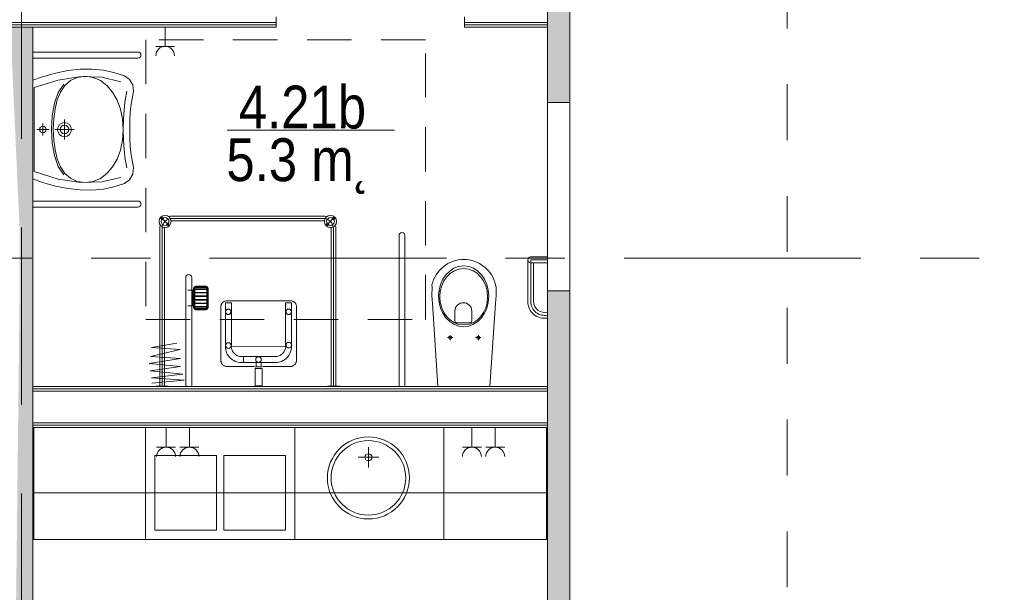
# Model space of a CAD drawing. Header units: centimetres. Extents: x -2424 to 1783, y 5 to 2907.
# Tile 94 of 99: x 2 to 530, y 2149 to 2456. Entities that reach past the tile are written whole.
import ezdxf

# ---------------------------------------------------------------- set-up
doc = ezdxf.new("R2010")
doc.units = ezdxf.units.CM
for name, pattern in [('Dash', [60, 30, -30]), ('Długa kreska', [142.875, 95.25, -47.625]), ('Oś', [222.25, 127, -31.75, 31.75, -31.75]), ('Ponad', [39.688, 23.813, -15.875])]:
    doc.linetypes.add(name, pattern=pattern)
for name, color, linetype, lineweight in [('A-AREA-IDEN', 2, 'Continuous', 13), ('A-DETL', 90, 'Continuous', 9), ('A-FLOR-OVHD', 1, 'Ponad', 9), ('A-WALL', 113, 'Continuous', 13), ('A-WALL-FNSH', 113, 'Continuous', 13), ('E-ELEC-EQPM', 71, 'Continuous', 9), ('I-FURN', 30, 'Continuous', 9), ('P-SANR-FIXT', 6, 'Continuous', 9), ('S-GRID', 1, 'Continuous', 13)]:
    doc.layers.add(name, color=color, linetype=linetype, lineweight=lineweight)
doc.layers.add('A-WALL-PATT', color=111, linetype='Continuous', lineweight=13, plot=False)
doc.styles.add('Arial_11', font='arial.ttf', dxfattribs={"width": 0.85, "height": 23})

msp = doc.modelspace()

# ---------------------------------------------------------------- linework, layer by layer
at = {"layer": 'A-AREA-IDEN', "color": 251, "lineweight": 9}
msp.add_line((203.37, 2397.04), (113.62, 2397.04), dxfattribs=at)
at = {"layer": 'A-DETL', "color": 251, "linetype": 'Długa kreska', "lineweight": 9}
msp.add_line((3.38, 1678), (3.38, 2853.33), dxfattribs=at)
at = {"layer": 'A-DETL', "color": 251, "linetype": 'Dash', "lineweight": 9}
msp.add_open_spline([(413.88, 1671.63), (413.88, 2096.66), (413.88, 2119.33), (413.88, 2190.85), (413.88, 2616.83)], degree=3, knots=[0, 0, 0, 0, 5.678351, 11.366988, 11.366988, 11.366988, 11.366988], dxfattribs=at)
at = {"layer": 'A-FLOR-OVHD', "color": 251, "lineweight": 9}
for p, q in [((69.95, 2445.45), (69.95, 2295.45)), ((219.95, 2445.45), (69.95, 2445.45)), ((219.95, 2295.45), (219.95, 2445.45)), ((69.95, 2295.45), (219.95, 2295.45))]:
    msp.add_line(p, q, dxfattribs=at)
at = {"layer": 'A-WALL', "color": 251, "lineweight": 9}
for p, q in [((297.38, 2411.83), (297.38, 2683.83)), ((285.38, 2454.83), (285.38, 2464.83)), ((139.88, 2454.83), (139.88, 2457.83)), ((240.88, 2457.83), (240.88, 2454.83)), ((139.88, 2454.83), (-56.62, 2454.83)), ((139.88, 2453.58), (-56.62, 2453.58)), ((9.38, 2259.33), (9.38, 2452.33)), ((285.38, 2454.83), (240.88, 2454.83)), ((285.38, 2453.58), (240.88, 2453.58)), ((285.38, 2452.33), (285.38, 2454.83)), ((285.38, 2452.33), (285.38, 2411.83)), ((285.38, 2411.83), (285.38, 2310.83)), ((297.38, 2411.83), (285.38, 2411.83)), ((297.38, 2310.83), (297.38, 2411.83)), ((285.38, 2310.83), (297.38, 2310.83)), ((285.38, 2310.83), (285.38, 2259.33)), ((297.38, 1971.83), (297.38, 2310.83)), ((9.38, 2259.33), (9.38, 2256.83)), ((285.38, 2258.08), (9.38, 2258.08)), ((285.38, 2256.83), (9.38, 2256.83)), ((9.38, 2256.83), (9.38, 2239.83)), ((285.38, 2256.83), (285.38, 2259.33)), ((285.38, 2239.83), (285.38, 2256.83)), ((9.38, 2239.83), (9.38, 2237.33)), ((285.38, 2239.83), (9.38, 2239.83)), ((285.38, 2237.33), (285.38, 2239.83)), ((285.38, 2238.58), (9.38, 2238.58)), ((9.38, 2043.33), (9.38, 2237.33)), ((285.38, 2237.33), (285.38, 1971.83))]:
    msp.add_line(p, q, dxfattribs=at)
at = {"layer": 'A-WALL-FNSH', "color": 251, "lineweight": 9}
for p, q in [((-56.62, 2452.33), (139.88, 2452.33)), ((139.88, 2452.33), (139.88, 2454.83)), ((240.88, 2454.83), (240.88, 2452.33)), ((240.88, 2452.33), (285.38, 2452.33)), ((285.38, 2259.33), (9.38, 2259.33)), ((9.38, 2237.33), (285.38, 2237.33))]:
    msp.add_line(p, q, dxfattribs=at)
at = {"layer": 'A-WALL-PATT', "color": 251, "linetype": 'Continuous', "lineweight": 9, "extrusion": (0, 0, -1)}
for points in [[(-285.38, 2411.83), (-297.38, 2683.83), (-285.38, 2683.83)], [(-297.38, 2683.83), (-285.38, 2411.83), (-297.38, 2411.83)], [(2.62, 2452.33), (-2.38, 2343.33), (-9.38, 2452.33)], [(-9.38, 2452.33), (-2.38, 2343.33), (-2.38, 2313.33)], [(-9.38, 2452.33), (-2.38, 2313.33), (-8.65, 1871.33)], [(-9.38, 2452.33), (-8.65, 1871.33), (-9.38, 1871.33)], [(-2.38, 2313.33), (2.62, 1871.33), (-8.65, 1871.33)], [(-285.38, 2237.33), (-297.38, 2310.83), (-285.38, 2310.83)], [(-297.38, 2310.83), (-285.38, 2237.33), (-285.38, 1971.83)], [(-297.38, 2310.83), (-285.38, 1971.83), (-297.38, 1971.83)]]:
    msp.add_solid(points, dxfattribs=at)
at = {"layer": 'E-ELEC-EQPM', "color": 251, "lineweight": 9}
for p, q in [((80.38, 2441.99), (80.38, 2452.33)), ((75.38, 2441.99), (85.38, 2441.99)), ((80.88, 2226.83), (80.88, 2237.33)), ((93.38, 2226.83), (93.38, 2237.33)), ((244.88, 2226.83), (244.88, 2237.33)), ((257.38, 2226.83), (257.38, 2237.33)), ((75.8, 2226.83), (85.96, 2226.83)), ((88.3, 2226.83), (98.46, 2226.83)), ((239.8, 2226.83), (249.96, 2226.83)), ((252.3, 2226.83), (262.46, 2226.83))]:
    msp.add_line(p, q, dxfattribs=at)
for centre, radius in [((80.38, 2436.99), 5), ((80.88, 2221.75), 5.08), ((93.38, 2221.75), 5.08), ((244.88, 2221.75), 5.08), ((257.38, 2221.75), 5.08)]:
    msp.add_arc(centre, radius, 0, 180, dxfattribs=at)
at = {"layer": 'I-FURN', "color": 251, "lineweight": 9}
for p, q in [((9.88, 2237.33), (9.88, 2177.33)), ((9.88, 2237.33), (9.88, 2202.33)), ((9.88, 2237.33), (9.88, 2177.33)), ((69.88, 2177.33), (69.88, 2237.33)), ((149.88, 2237.33), (149.88, 2177.33)), ((229.88, 2177.33), (229.88, 2237.33)), ((284.88, 2202.33), (284.88, 2237.33)), ((284.88, 2177.33), (284.88, 2237.33)), ((9.88, 2202.33), (284.88, 2202.33)), ((9.88, 2177.33), (69.88, 2177.33)), ((9.88, 2177.33), (284.88, 2177.33)), ((149.88, 2177.33), (229.88, 2177.33))]:
    msp.add_line(p, q, dxfattribs=at)
at = {"layer": 'P-SANR-FIXT', "color": 251, "lineweight": 9}
for p, q in [((65.78, 2438.93), (9.38, 2438.93)), ((65.78, 2435.73), (9.38, 2435.73)), ((28.27, 2429.01), (21.54, 2427.67)), ((34.76, 2429.72), (28.27, 2429.01)), ((41.02, 2429.8), (34.76, 2429.72)), ((47.06, 2429.24), (41.02, 2429.8)), ((52.89, 2428.05), (47.06, 2429.24)), ((14.58, 2425.71), (9.38, 2423.85)), ((23.02, 2423.91), (10.18, 2419.83)), ((21.54, 2427.67), (14.58, 2425.71)), ((35.12, 2425.78), (23.02, 2423.91)), ((29.6, 2423.63), (26.64, 2420.96)), ((33.21, 2425.31), (29.6, 2423.63)), ((37.51, 2425.91), (33.21, 2425.31)), ((46.36, 2425.46), (35.12, 2425.78)), ((41.79, 2425.31), (37.51, 2425.91)), ((45.7, 2423.61), (41.79, 2425.31)), ((49.18, 2420.94), (45.7, 2423.61)), ((56.66, 2423), (46.36, 2425.46)), ((58.5, 2426.21), (52.89, 2428.05)), ((61.34, 2424.25), (58.5, 2426.21)), ((62.96, 2421.32), (61.34, 2424.25)), ((10.18, 2419.83), (10.18, 2397.33)), ((23.09, 2417.21), (26.12, 2421.71)), ((26.64, 2420.96), (24.3, 2417.45)), ((52.17, 2417.41), (49.18, 2420.94)), ((63.39, 2417.72), (62.96, 2421.32)), ((21, 2411.47), (23.09, 2417.21)), ((22.55, 2413.22), (21.34, 2408.38)), ((24.3, 2417.45), (22.55, 2413.22)), ((54.6, 2413.16), (52.17, 2417.41)), ((56.41, 2408.31), (54.6, 2413.16)), ((59.01, 2413.26), (58.45, 2408.18)), ((59.88, 2417.97), (59.01, 2413.26)), ((62.1, 2410.97), (62.66, 2413.79)), ((62.66, 2413.79), (63.39, 2417.72)), ((19.8, 2404.77), (21, 2411.47)), ((21.34, 2408.38), (20.64, 2403.06)), ((57.55, 2402.98), (56.41, 2408.31)), ((58.45, 2408.18), (58.12, 2402.84)), ((61.67, 2406.74), (62.1, 2410.97)), ((19.41, 2397.39), (19.8, 2404.77)), ((20.64, 2403.06), (20.41, 2397.39)), ((26.39, 2402.67), (26.39, 2391.98)), ((57.94, 2397.31), (57.55, 2402.98)), ((58.12, 2402.84), (57.9, 2397.34)), ((61.41, 2401.93), (61.67, 2406.74)), ((10.18, 2397.33), (10.18, 2374.82)), ((18.11, 2397.33), (11.6, 2397.33)), ((13.1, 2397.33), (13.24, 2398.01)), ((13.24, 2396.65), (13.1, 2397.33)), ((13.24, 2398.01), (13.62, 2398.56)), ((13.62, 2398.56), (14.17, 2398.94)), ((14.17, 2398.94), (14.85, 2399.08)), ((14.85, 2394.07), (14.85, 2400.58)), ((14.85, 2399.08), (15.53, 2398.94)), ((15.53, 2398.94), (16.09, 2398.56)), ((16.09, 2398.56), (16.46, 2398.01)), ((16.46, 2398.01), (16.6, 2397.33)), ((16.6, 2397.33), (16.46, 2396.65)), ((19.8, 2390.02), (19.41, 2397.39)), ((20.41, 2397.39), (20.64, 2391.72)), ((31.64, 2397.33), (21.14, 2397.33)), ((22.64, 2397.33), (22.93, 2398.78)), ((22.93, 2395.87), (22.64, 2397.33)), ((22.93, 2398.78), (23.74, 2399.98)), ((23.74, 2399.98), (24.93, 2400.78)), ((24.09, 2397.33), (24.27, 2398.22)), ((24.27, 2396.43), (24.09, 2397.33)), ((24.27, 2398.22), (24.76, 2398.95)), ((24.76, 2398.95), (25.5, 2399.44)), ((24.93, 2400.78), (26.39, 2401.08)), ((25.5, 2399.44), (26.39, 2399.63)), ((26.39, 2401.08), (27.85, 2400.78)), ((26.39, 2399.63), (27.28, 2399.44)), ((27.28, 2399.44), (28.02, 2398.95)), ((27.85, 2400.78), (29.04, 2399.98)), ((28.02, 2398.95), (28.51, 2398.22)), ((28.51, 2398.22), (28.69, 2397.33)), ((28.69, 2397.33), (28.51, 2396.43)), ((29.04, 2399.98), (29.85, 2398.78)), ((29.85, 2398.78), (30.14, 2397.33)), ((30.14, 2397.33), (29.85, 2395.87)), ((57.55, 2391.64), (57.94, 2397.31)), ((57.9, 2397.34), (58.12, 2391.84)), ((61.39, 2397.33), (61.41, 2401.93)), ((61.41, 2392.73), (61.39, 2397.33)), ((13.62, 2396.09), (13.24, 2396.65)), ((14.17, 2395.71), (13.62, 2396.09)), ((14.85, 2395.57), (14.17, 2395.71)), ((15.53, 2395.71), (14.85, 2395.57)), ((16.09, 2396.09), (15.53, 2395.71)), ((16.46, 2396.65), (16.09, 2396.09)), ((23.74, 2394.67), (22.93, 2395.87)), ((24.93, 2393.87), (23.74, 2394.67)), ((24.76, 2395.7), (24.27, 2396.43)), ((25.5, 2395.21), (24.76, 2395.7)), ((26.39, 2393.57), (24.93, 2393.87)), ((26.39, 2395.02), (25.5, 2395.21)), ((27.28, 2395.21), (26.39, 2395.02)), ((27.85, 2393.87), (26.39, 2393.57)), ((28.02, 2395.7), (27.28, 2395.21)), ((29.04, 2394.67), (27.85, 2393.87)), ((28.51, 2396.43), (28.02, 2395.7)), ((29.85, 2395.87), (29.04, 2394.67)), ((58.12, 2391.84), (58.45, 2386.5)), ((61.67, 2387.91), (61.41, 2392.73)), ((21, 2383.32), (19.8, 2390.02)), ((20.64, 2391.72), (21.34, 2386.41)), ((56.41, 2386.34), (57.55, 2391.64)), ((62.1, 2383.68), (61.67, 2387.91)), ((23.09, 2377.57), (21, 2383.32)), ((21.34, 2386.41), (22.55, 2381.57)), ((22.55, 2381.57), (24.3, 2377.33)), ((52.17, 2377.29), (54.6, 2381.51)), ((54.6, 2381.51), (56.41, 2386.34)), ((58.45, 2386.5), (59.01, 2381.42)), ((59.01, 2381.42), (59.88, 2376.71)), ((62.66, 2380.86), (62.1, 2383.68)), ((26.12, 2373.07), (23.09, 2377.57)), ((24.3, 2377.33), (26.64, 2373.82)), ((49.18, 2373.79), (52.17, 2377.29)), ((63.39, 2376.93), (62.66, 2380.86)), ((62.96, 2373.33), (63.39, 2376.93)), ((9.38, 2370.8), (14.58, 2368.94)), ((10.18, 2374.82), (23.02, 2370.74)), ((23.02, 2370.74), (35.12, 2368.87)), ((26.64, 2373.82), (29.6, 2371.16)), ((29.6, 2371.16), (33.21, 2369.47)), ((41.79, 2369.46), (45.7, 2371.14)), ((45.7, 2371.14), (49.18, 2373.79)), ((46.36, 2369.19), (56.66, 2371.65)), ((61.34, 2370.4), (62.96, 2373.33)), ((14.58, 2368.94), (21.54, 2366.98)), ((21.54, 2366.98), (28.27, 2365.64)), ((28.27, 2365.64), (34.76, 2364.93)), ((33.21, 2369.47), (37.51, 2368.88)), ((35.12, 2368.87), (46.36, 2369.19)), ((37.51, 2368.88), (41.79, 2369.46)), ((47.06, 2365.41), (52.89, 2366.6)), ((52.89, 2366.6), (58.5, 2368.44)), ((58.5, 2368.44), (61.34, 2370.4)), ((34.76, 2364.93), (41.02, 2364.85)), ((41.02, 2364.85), (47.06, 2365.41)), ((65.78, 2358.93), (9.38, 2358.93)), ((9.38, 2355.73), (65.78, 2355.73)), ((82.78, 2345.58), (77.9, 2350.45)), ((165.14, 2350.88), (84.23, 2350.88)), ((84.23, 2349.63), (165.14, 2349.63)), ((166.59, 2345.58), (171.46, 2350.45)), ((165.14, 2348.38), (84.23, 2348.38)), ((170.64, 2259.33), (170.64, 2344.33)), ((77.48, 2259.63), (77.48, 2344.13)), ((78.73, 2259.33), (78.73, 2344.13)), ((79.98, 2259.63), (79.98, 2344.13)), ((169.39, 2259.63), (169.39, 2344.13)), ((171.89, 2259.63), (171.89, 2344.13)), ((205.82, 2340.52), (205.82, 2259.33)), ((208.94, 2340.52), (208.94, 2259.33)), ((276.41, 2328.94), (285.38, 2328.94)), ((229.05, 2323.28), (227.45, 2321.71)), ((230.78, 2324.59), (229.05, 2323.28)), ((232.04, 2325.36), (230.78, 2324.59)), ((234.16, 2326.38), (232.04, 2325.36)), ((235.59, 2326.84), (234.16, 2326.38)), ((237.59, 2327.31), (235.59, 2326.84)), ((239.05, 2327.5), (237.59, 2327.31)), ((240.53, 2327.57), (239.05, 2327.5)), ((242.01, 2327.5), (240.53, 2327.57)), ((243.47, 2327.31), (242.01, 2327.5)), ((245.47, 2326.84), (243.47, 2327.31)), ((246.9, 2326.38), (245.47, 2326.84)), ((249.02, 2325.36), (246.9, 2326.38)), ((250.28, 2324.59), (249.02, 2325.36)), ((252.01, 2323.28), (250.28, 2324.59)), ((253.61, 2321.71), (252.01, 2323.28)), ((274.85, 2304.96), (274.85, 2327.38)), ((276.41, 2327.38), (285.38, 2327.38)), ((276.41, 2304.96), (276.41, 2327.38)), ((285.38, 2325.82), (276.41, 2325.82)), ((277.97, 2304.96), (277.97, 2325.82)), ((91.42, 2259.53), (91.42, 2317.93)), ((94.62, 2317.93), (94.62, 2259.53)), ((224.96, 2318.11), (224.34, 2316.79)), ((225.69, 2319.38), (224.96, 2318.11)), ((226.52, 2320.58), (225.69, 2319.38)), ((227.45, 2321.71), (226.52, 2320.58)), ((254.54, 2320.58), (253.61, 2321.71)), ((255.37, 2319.38), (254.54, 2320.58)), ((256.1, 2318.11), (255.37, 2319.38)), ((256.72, 2316.79), (256.1, 2318.11)), ((102.32, 2313.22), (96.72, 2313.22)), ((102.32, 2312.92), (96.72, 2312.92)), ((223.5, 2312.65), (223.45, 2308.21)), ((223.84, 2315.41), (223.46, 2314.01)), ((223.46, 2314.01), (223.5, 2312.65)), ((224.34, 2316.79), (223.84, 2315.41)), ((257.22, 2315.41), (256.72, 2316.79)), ((257.6, 2314.01), (257.22, 2315.41)), ((257.85, 2312.65), (257.6, 2314.01)), ((257.91, 2308.21), (257.85, 2312.65)), ((95.62, 2311.17), (92.62, 2311.17)), ((95.22, 2311.17), (95.22, 2302.67)), ((95.42, 2311.17), (95.42, 2302.67)), ((95.62, 2312.12), (95.62, 2301.72)), ((95.92, 2312.12), (95.92, 2301.72)), ((96.22, 2312.12), (96.22, 2301.72)), ((96.22, 2311.82), (102.82, 2311.82)), ((96.22, 2311.52), (102.82, 2311.52)), ((96.22, 2309.92), (102.82, 2309.92)), ((96.22, 2309.62), (102.82, 2309.62)), ((96.22, 2308.02), (102.82, 2308.02)), ((96.22, 2307.72), (102.82, 2307.72)), ((102.32, 2312.62), (96.72, 2312.62)), ((102.82, 2301.72), (102.82, 2312.12)), ((103.12, 2301.72), (103.12, 2312.12)), ((103.42, 2301.72), (103.42, 2312.12)), ((223.45, 2308.21), (223.81, 2303.89)), ((257.59, 2303.88), (257.91, 2308.21)), ((95.62, 2302.67), (92.62, 2302.67)), ((96.22, 2306.12), (102.82, 2306.12)), ((96.22, 2305.82), (102.82, 2305.82)), ((96.22, 2304.22), (102.82, 2304.22)), ((96.22, 2303.92), (102.82, 2303.92)), ((96.22, 2302.32), (102.82, 2302.32)), ((110.29, 2302.69), (110.33, 2302.97)), ((110.29, 2302.41), (110.29, 2302.69)), ((110.29, 2272.88), (110.29, 2302.41)), ((110.33, 2302.97), (110.41, 2303.24)), ((110.41, 2303.24), (110.51, 2303.5)), ((110.51, 2303.5), (110.63, 2303.75)), ((110.63, 2303.75), (110.78, 2304)), ((110.78, 2304), (110.96, 2304.23)), ((110.96, 2304.23), (111.15, 2304.44)), ((111.15, 2304.44), (111.36, 2304.64)), ((111.36, 2304.64), (111.59, 2304.81)), ((111.59, 2304.81), (111.83, 2304.97)), ((111.83, 2304.97), (112.08, 2305.1)), ((112.08, 2305.1), (112.34, 2305.2)), ((112.34, 2305.2), (112.62, 2305.28)), ((112.62, 2305.28), (112.9, 2305.33)), ((112.74, 2304.35), (112.66, 2280.92)), ((115.88, 2304.35), (112.74, 2304.35)), ((112.9, 2305.33), (147.85, 2305.33)), ((115.88, 2280.95), (115.88, 2304.35)), ((144.95, 2304.35), (148.1, 2304.35)), ((144.95, 2304.35), (144.95, 2280.76)), ((147.85, 2305.33), (148.13, 2305.33)), ((148.1, 2280.95), (148.1, 2304.35)), ((148.13, 2305.33), (148.41, 2305.29)), ((148.41, 2305.29), (148.68, 2305.21)), ((148.68, 2305.21), (148.95, 2305.11)), ((148.95, 2305.11), (149.2, 2304.98)), ((149.2, 2304.98), (149.44, 2304.83)), ((149.44, 2304.83), (149.67, 2304.66)), ((149.67, 2304.66), (149.88, 2304.47)), ((149.88, 2304.47), (150.08, 2304.26)), ((150.08, 2304.26), (150.25, 2304.03)), ((150.25, 2304.03), (150.41, 2303.79)), ((150.41, 2303.79), (150.54, 2303.53)), ((150.54, 2303.53), (150.64, 2303.27)), ((150.64, 2303.27), (150.72, 2302.99)), ((150.72, 2302.99), (150.77, 2302.71)), ((150.77, 2302.71), (150.77, 2273.18)), ((223.81, 2303.89), (226.63, 2259.33)), ((254.43, 2259.33), (257.59, 2303.88)), ((96.22, 2302.02), (102.82, 2302.02)), ((96.72, 2301.22), (102.32, 2301.22)), ((96.72, 2300.92), (102.32, 2300.92)), ((96.72, 2300.62), (102.32, 2300.62)), ((112.79, 2299.47), (112.8, 2299.62)), ((112.8, 2299.32), (112.79, 2299.47)), ((112.8, 2299.62), (112.82, 2299.77)), ((112.82, 2299.18), (112.8, 2299.32)), ((112.82, 2299.77), (112.85, 2299.91)), ((112.85, 2299.04), (112.82, 2299.18)), ((112.85, 2299.91), (112.9, 2300.04)), ((112.9, 2298.9), (112.85, 2299.04)), ((112.9, 2300.04), (112.96, 2300.17)), ((112.96, 2298.77), (112.9, 2298.9)), ((112.96, 2300.17), (113.04, 2300.29)), ((113.04, 2298.65), (112.96, 2298.77)), ((113.04, 2300.29), (113.12, 2300.4)), ((113.12, 2298.54), (113.04, 2298.65)), ((113.12, 2300.4), (113.22, 2300.51)), ((113.22, 2298.44), (113.12, 2298.54)), ((113.22, 2300.51), (113.32, 2300.6)), ((113.32, 2298.34), (113.22, 2298.44)), ((113.32, 2300.6), (113.43, 2300.68)), ((113.43, 2298.26), (113.32, 2298.34)), ((113.43, 2300.68), (113.56, 2300.76)), ((113.56, 2298.18), (113.43, 2298.26)), ((113.56, 2300.76), (113.68, 2300.82)), ((113.68, 2298.12), (113.56, 2298.18)), ((113.68, 2300.82), (113.82, 2300.87)), ((113.82, 2298.07), (113.68, 2298.12)), ((113.82, 2300.87), (113.96, 2300.91)), ((113.96, 2298.04), (113.82, 2298.07)), ((113.96, 2300.91), (114.1, 2300.93)), ((114.1, 2298.01), (113.96, 2298.04)), ((114.1, 2300.93), (114.25, 2300.94)), ((114.25, 2298.01), (114.1, 2298.01)), ((114.25, 2300.94), (114.4, 2300.93)), ((114.4, 2300.93), (114.55, 2300.91)), ((114.55, 2298.04), (114.4, 2298.01)), ((114.55, 2300.91), (114.69, 2300.87)), ((114.69, 2298.07), (114.55, 2298.04)), ((114.69, 2300.87), (114.82, 2300.82)), ((114.82, 2298.12), (114.69, 2298.07)), ((114.82, 2300.82), (114.95, 2300.76)), ((114.95, 2298.18), (114.82, 2298.12)), ((114.95, 2300.76), (115.07, 2300.68)), ((115.07, 2298.26), (114.95, 2298.18)), ((115.07, 2300.68), (115.18, 2300.6)), ((115.18, 2298.34), (115.07, 2298.26)), ((115.18, 2300.6), (115.29, 2300.51)), ((115.29, 2298.44), (115.18, 2298.34)), ((115.29, 2300.51), (115.38, 2300.4)), ((115.38, 2298.54), (115.29, 2298.44)), ((115.38, 2300.4), (115.47, 2300.29)), ((115.47, 2298.65), (115.38, 2298.54)), ((115.47, 2300.29), (115.54, 2300.17)), ((115.54, 2298.77), (115.47, 2298.65)), ((115.54, 2300.17), (115.6, 2300.04)), ((115.6, 2298.9), (115.54, 2298.77)), ((115.6, 2300.04), (115.65, 2299.91)), ((115.65, 2299.04), (115.6, 2298.9)), ((115.65, 2299.91), (115.69, 2299.77)), ((115.69, 2299.18), (115.65, 2299.04)), ((115.69, 2299.77), (115.71, 2299.62)), ((115.71, 2299.32), (115.69, 2299.18)), ((115.71, 2299.62), (115.72, 2299.47)), ((115.72, 2299.47), (115.71, 2299.32)), ((235.71, 2300.05), (235.71, 2294.93)), ((244.86, 2294.93), (244.86, 2300.05)), ((236.63, 2293.66), (243.94, 2293.66)), ((233.23, 2284.23), (233.23, 2287.02)), ((248.34, 2284.23), (248.34, 2287.02)), ((73.04, 2280.34), (86.57, 2282.64)), ((234.6, 2285.63), (231.78, 2285.63)), ((249.71, 2285.63), (246.89, 2285.63)), ((72.53, 2275.49), (88.36, 2279.32)), ((88.36, 2279.32), (73.04, 2280.34)), ((112.66, 2280.92), (112.71, 2280.04)), ((112.71, 2280.04), (112.84, 2279.17)), ((112.84, 2279.17), (113.05, 2278.34)), ((113.05, 2278.34), (113.35, 2277.54)), ((113.35, 2277.54), (113.71, 2276.78)), ((113.71, 2276.78), (114.15, 2276.06)), ((114.15, 2276.06), (114.65, 2275.39)), ((144.95, 2280.76), (115.88, 2280.95)), ((116, 2279.87), (115.92, 2280.42)), ((116.14, 2279.34), (116, 2279.87)), ((116.32, 2278.83), (116.14, 2279.34)), ((116.56, 2278.35), (116.32, 2278.83)), ((116.84, 2277.89), (116.56, 2278.35)), ((117.16, 2277.46), (116.84, 2277.89)), ((117.52, 2277.07), (117.16, 2277.46)), ((117.91, 2276.71), (117.52, 2277.07)), ((118.34, 2276.39), (117.91, 2276.71)), ((118.79, 2276.11), (118.34, 2276.39)), ((119.28, 2275.88), (118.79, 2276.11)), ((119.79, 2275.69), (119.28, 2275.88)), ((120.32, 2275.55), (119.79, 2275.69)), ((140.52, 2275.55), (141.05, 2275.69)), ((141.05, 2275.69), (141.56, 2275.88)), ((141.56, 2275.88), (142.04, 2276.11)), ((142.04, 2276.11), (142.5, 2276.39)), ((142.5, 2276.39), (142.92, 2276.71)), ((142.92, 2276.71), (143.32, 2277.07)), ((143.32, 2277.07), (143.68, 2277.46)), ((143.68, 2277.46), (143.99, 2277.89)), ((143.99, 2277.89), (144.27, 2278.35)), ((144.27, 2278.35), (144.51, 2278.83)), ((144.51, 2278.83), (144.69, 2279.34)), ((144.69, 2279.34), (144.83, 2279.87)), ((144.83, 2279.87), (144.91, 2280.42)), ((146.69, 2276.06), (146.19, 2275.39)), ((147.12, 2276.78), (146.69, 2276.06)), ((147.49, 2277.54), (147.12, 2276.78)), ((147.78, 2278.34), (147.49, 2277.54)), ((148, 2279.17), (147.78, 2278.34)), ((148.13, 2280.04), (148, 2279.17)), ((148.18, 2280.92), (148.13, 2280.04)), ((71.77, 2271.66), (88.62, 2274.47)), ((88.62, 2270.12), (71.77, 2271.66)), ((88.62, 2274.47), (72.53, 2275.49)), ((110.33, 2272.6), (110.29, 2272.88)), ((110.41, 2272.34), (110.33, 2272.6)), ((110.52, 2272.07), (110.41, 2272.34)), ((110.65, 2271.82), (110.52, 2272.07)), ((110.8, 2271.58), (110.65, 2271.82)), ((110.98, 2271.35), (110.8, 2271.58)), ((111.18, 2271.13), (110.98, 2271.35)), ((111.39, 2270.93), (111.18, 2271.13)), ((111.62, 2270.75), (111.39, 2270.93)), ((111.86, 2270.6), (111.62, 2270.75)), ((112.11, 2270.46), (111.86, 2270.6)), ((112.37, 2270.35), (112.11, 2270.46)), ((114.65, 2275.39), (115.21, 2274.77)), ((115.21, 2274.77), (115.83, 2274.21)), ((115.83, 2274.21), (116.5, 2273.71)), ((116.5, 2273.71), (117.22, 2273.27)), ((117.22, 2273.27), (117.98, 2272.91)), ((117.98, 2272.91), (118.78, 2272.61)), ((118.78, 2272.61), (119.61, 2272.4)), ((119.61, 2272.4), (120.47, 2272.26)), ((120.87, 2275.47), (120.32, 2275.55)), ((120.47, 2272.26), (122.44, 2272.22)), ((121.44, 2275.44), (120.87, 2275.47)), ((122.44, 2275.44), (121.44, 2275.44)), ((121.81, 2275.44), (139.4, 2275.44)), ((140.36, 2272.26), (121.81, 2272.22)), ((122.44, 2272.22), (122.44, 2275.44)), ((129.22, 2272.27), (131.83, 2272.27)), ((129.22, 2270), (129.22, 2272.27)), ((131.83, 2272.27), (131.83, 2270)), ((139.4, 2275.44), (139.97, 2275.47)), ((139.97, 2275.47), (140.52, 2275.55)), ((141.23, 2272.4), (140.36, 2272.26)), ((142.06, 2272.61), (141.23, 2272.4)), ((142.86, 2272.91), (142.06, 2272.61)), ((143.62, 2273.27), (142.86, 2272.91)), ((144.34, 2273.71), (143.62, 2273.27)), ((145.01, 2274.21), (144.34, 2273.71)), ((145.62, 2274.77), (145.01, 2274.21)), ((146.19, 2275.39), (145.62, 2274.77)), ((148.9, 2270.47), (148.65, 2270.36)), ((149.15, 2270.6), (148.9, 2270.47)), ((149.39, 2270.76), (149.15, 2270.6)), ((149.62, 2270.95), (149.39, 2270.76)), ((149.84, 2271.15), (149.62, 2270.95)), ((150.04, 2271.36), (149.84, 2271.15)), ((150.22, 2271.6), (150.04, 2271.36)), ((150.38, 2271.84), (150.22, 2271.6)), ((150.52, 2272.1), (150.38, 2271.84)), ((150.63, 2272.36), (150.52, 2272.1)), ((150.71, 2272.63), (150.63, 2272.36)), ((150.77, 2272.91), (150.71, 2272.63)), ((150.77, 2273.18), (150.77, 2272.91)), ((72.28, 2267.83), (88.62, 2270.12)), ((89.89, 2266.04), (72.28, 2267.83)), ((73.04, 2263.99), (89.89, 2266.04)), ((112.64, 2270.27), (112.37, 2270.35)), ((112.91, 2270.22), (112.64, 2270.27)), ((113.19, 2270.2), (112.91, 2270.22)), ((128.35, 2270.2), (113.19, 2270.2)), ((128.57, 2269.12), (132.48, 2269.12)), ((128.57, 2259.84), (128.57, 2269.12)), ((132.47, 2269.87), (128.58, 2269.84)), ((131.83, 2270), (129.22, 2270)), ((132.48, 2259.84), (132.48, 2269.12)), ((148.17, 2270.2), (132.76, 2270.2)), ((148.39, 2270.27), (148.13, 2270.22)), ((148.65, 2270.36), (148.17, 2270.2)), ((90.66, 2262.72), (73.04, 2263.99)), ((73.3, 2261.18), (90.66, 2262.72)), ((132.48, 2259.84), (128.57, 2259.84)), ((75.48, 2259.63), (75.48, 2259.33)), ((81.98, 2259.63), (75.48, 2259.63)), ((81.98, 2259.33), (81.98, 2259.63)), ((167.39, 2259.63), (167.39, 2259.33)), ((173.89, 2259.63), (167.39, 2259.63)), ((173.89, 2259.33), (173.89, 2259.63)), ((69.88, 2177.33), (69.88, 2237.33)), ((149.88, 2237.33), (149.88, 2177.33)), ((189.38, 2226.9), (189.38, 2215.9)), ((74.88, 2182.33), (74.88, 2222.33)), ((74.88, 2222.33), (107.88, 2222.33)), ((107.88, 2222.33), (107.88, 2182.33)), ((111.88, 2182.33), (111.88, 2222.33)), ((111.88, 2222.33), (144.88, 2222.33)), ((144.88, 2222.33), (144.88, 2182.33)), ((194.88, 2221.4), (183.88, 2221.4)), ((107.88, 2182.33), (74.88, 2182.33)), ((144.88, 2182.33), (111.88, 2182.33)), ((149.88, 2177.33), (69.88, 2177.33))]:
    msp.add_line(p, q, dxfattribs=at)
for centre, radius in [((80.34, 2348.01), 3.25), ((78.85, 2349.5), 0.62), ((80.34, 2348.01), 2.1), ((78.85, 2349.5), 0.32), ((169.03, 2348.01), 3.25), ((169.03, 2348.01), 2.1), ((170.51, 2349.5), 0.62), ((170.51, 2349.5), 0.32), ((81.82, 2346.53), 0.62), ((81.82, 2346.53), 0.32), ((167.54, 2346.53), 0.62), ((167.54, 2346.53), 0.32), ((114.18, 2299.57), 1.5), ((146.62, 2299.5), 1.5), ((233.23, 2285.63), 0.825), ((248.34, 2285.63), 0.825), ((114.26, 2281.38), 1.5), ((146.74, 2281.57), 1.5), ((130.45, 2273.83), 1.5), ((189.38, 2210.33), 22), ((189.38, 2210.33), 20), ((189.38, 2221.4), 1.9)]:
    msp.add_circle(centre, radius, dxfattribs=at)
for centre, radius, start, end in [((65.78, 2437.33), 1.6, 270, 90), ((65.78, 2357.33), 1.6, 270, 90), ((84.23, 2344.13), 5.5, 90, 180), ((84.23, 2344.13), 6.75, 90, 106.4965), ((165.14, 2344.13), 6.75, 73.5035, 90), ((165.14, 2344.13), 5.5, 0, 90), ((84.23, 2344.13), 6.75, 163.5035, 180), ((84.23, 2344.13), 4.25, 171.1489, 180), ((84.23, 2344.13), 4.25, 90, 98.8511), ((165.14, 2344.13), 4.25, 81.1489, 90), ((165.14, 2344.13), 4.25, 0, 8.8511), ((165.14, 2344.13), 6.75, 0, 16.4965), ((207.38, 2340.52), 1.56, 0, 180), ((276.41, 2327.38), 1.56, 90, 180), ((276.41, 2327.38), 1.56, 180, 270), ((93.02, 2317.93), 1.6, 0, 180), ((96.72, 2312.12), 1.1, 90, 180), ((96.72, 2312.12), 0.8, 90, 180), ((102.32, 2312.12), 1.1, 0, 90), ((102.32, 2312.12), 0.8, 0, 90), ((96.72, 2312.12), 0.5, 90, 180), ((102.32, 2312.12), 0.5, 0, 90), ((240.29, 2299.82), 4.58, 2.8022, 177.1978), ((283.82, 2304.96), 8.97, 180, 279.9996), ((283.82, 2304.96), 7.41, 180, 282.1327), ((283.82, 2304.96), 5.85, 180, 285.4382), ((96.72, 2301.72), 1.1, 180, 270), ((96.72, 2301.72), 0.8, 180, 270), ((96.72, 2301.72), 0.5, 180, 270), ((102.32, 2301.72), 0.5, 270, 0), ((102.32, 2301.72), 0.8, 270, 0), ((102.32, 2301.72), 1.1, 270, 0), ((236.88, 2294.8), 1.17, 174.1101, 257.7661), ((243.69, 2294.8), 1.17, 282.2339, 5.8899)]:
    msp.add_arc(centre, radius, start, end, dxfattribs=at)
for centre, major_axis, ratio in [((240.48, 2307.83), (0, -16.33), 0.823529), ((240.48, 2307.59), (0, -15.16), 0.845174), ((94.89, 2306.92), (0, 0.325), 0.224951)]:
    msp.add_ellipse(centre, major_axis=major_axis, ratio=ratio, dxfattribs=at)
at = {"layer": 'S-GRID', "color": 251, "linetype": 'Oś', "lineweight": 9}
msp.add_line((1342.46, 2328.33), (-1368.76, 2328.33), dxfattribs=at)

# ---------------------------------------------------------------- texts
at = {"layer": 'A-AREA-IDEN', "color": 251, "lineweight": 9, "style": 'Arial_11', "width": 0.85}
for s, p in [('4.21b', (119.81, 2397.92)), ('5.3 m˛', (113.2, 2369.65))]:
    msp.add_text(s, height=23, dxfattribs=at).set_placement(p)

doc.saveas('drawing.dxf')
